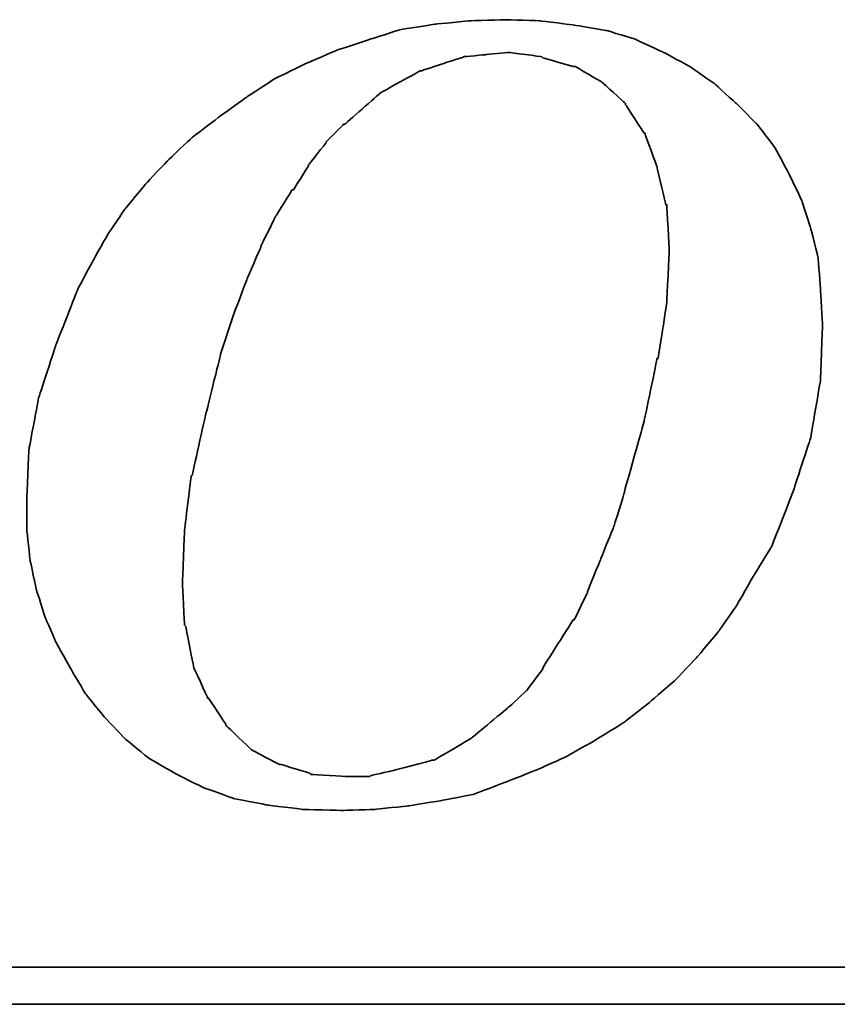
# Model space of a CAD drawing. Header units: millimetres. Extents: x 22 to 336, y 77 to 175.
# Tile 47 of 57: x 267.81 to 269.78, y 106.88 to 109.25. Entities that reach past the tile are written whole.
import ezdxf

# ---------------------------------------------------------------- set-up
doc = ezdxf.new("R2010")
doc.units = ezdxf.units.MM
doc.header["$LTSCALE"] = 0.15
doc.layers.add('DIM', color=4, linetype='CONTINUOUS')
doc.layers.add('layer 1', color=7, linetype='CONTINUOUS')

# ---------------------------------------------------------------- blocks, each defined once
blk = doc.blocks.new('TBI MOTION logo(完整正式版)')
at = {"layer": 'layer 1', "color": 22, "lineweight": 35}
for points, knots in [([(35.79625, -6.98375), (35.79625, -6.98375), (36.23125, -7.43875), (36.23125, -7.43875), (36.23125, -7.43875), (36.23125, -7.43875), (36.75625, -7.87125), (36.75625, -7.87125), (36.75625, -7.87125), (36.75625, -7.87125), (37.33125, -8.20375), (37.33125, -8.20375), (37.33125, -8.20375), (37.33125, -8.20375), (37.95625, -8.51875), (37.95625, -8.51875), (37.95625, -8.51875), (37.95625, -8.51875), (38.62625, -8.75875), (38.62625, -8.75875), (38.62625, -8.75875), (38.62625, -8.75875), (39.37125, -8.90375), (39.37125, -8.90375), (39.37125, -8.90375), (39.37125, -8.90375), (40.14125, -8.99875), (40.14125, -8.99875), (40.14125, -8.99875), (40.14125, -8.99875), (41.02625, -9.02375), (41.02625, -9.02375), (41.02625, -9.02375), (41.02625, -9.02375), (41.74625, -8.99875), (41.74625, -8.99875), (41.74625, -8.99875), (41.74625, -8.99875), (42.46625, -8.92375), (42.46625, -8.92375), (42.46625, -8.92375), (42.46625, -8.92375), (43.21125, -8.80625), (43.21125, -8.80625), (43.21125, -8.80625), (43.21125, -8.80625), (43.93125, -8.66375), (43.93125, -8.66375), (43.93125, -8.66375), (43.93125, -8.66375), (44.62625, -8.39875), (44.62625, -8.39875), (44.62625, -8.39875), (44.62625, -8.39875), (45.29625, -8.13375), (45.29625, -8.13375), (45.29625, -8.13375), (45.29625, -8.13375), (45.94625, -7.84375), (45.94625, -7.84375), (45.94625, -7.84375), (45.94625, -7.84375), (46.61625, -7.46375), (46.61625, -7.46375), (46.61625, -7.46375), (46.61625, -7.46375), (47.24125, -7.07875), (47.24125, -7.07875), (47.24125, -7.07875), (47.24125, -7.07875), (47.81625, -6.62375), (47.81625, -6.62375), (47.81625, -6.62375), (47.81625, -6.62375), (48.36875, -6.14375), (48.36875, -6.14375), (48.36875, -6.14375), (48.36875, -6.14375), (48.84625, -5.64125), (48.84625, -5.64125), (48.84625, -5.64125), (48.84625, -5.64125), (49.32625, -5.06375), (49.32625, -5.06375), (49.32625, -5.06375), (49.32625, -5.06375), (49.71125, -4.51374), (49.71125, -4.51374), (49.71125, -4.51374), (49.71125, -4.51374), (50.09625, -3.83874), (50.09625, -3.83874), (50.09625, -3.83874), (50.09625, -3.83874), (50.48125, -3.21374), (50.48125, -3.21374), (50.48125, -3.21374), (50.48125, -3.21374), (50.96125, -1.99125), (50.96125, -1.99125), (50.96125, -1.99125), (50.96125, -1.99125), (51.34375, -0.81875), (51.34375, -0.81875), (51.34375, -0.81875), (51.34375, -0.81875), (51.56125, 0.45624), (51.56125, 0.45624), (51.56125, 0.45624), (51.56125, 0.45624), (51.60625, 1.67624), (51.60625, 1.67624), (51.60625, 1.67624), (51.60625, 1.67624), (51.56125, 2.44625), (51.56125, 2.44625), (51.56125, 2.44625), (51.56125, 2.44625), (51.51125, 3.14125), (51.51125, 3.14125), (51.51125, 3.14125), (51.51125, 3.14125), (51.34375, 3.81125), (51.34375, 3.81125), (51.34375, 3.81125), (51.34375, 3.81125), (51.15125, 4.41125), (51.15125, 4.41125), (51.15125, 4.41125), (51.15125, 4.41125), (50.86125, 5.01125), (50.86125, 5.01125), (50.86125, 5.01125), (50.86125, 5.01125), (50.55125, 5.58875), (50.55125, 5.58875), (50.55125, 5.58875), (50.55125, 5.58875), (50.16625, 6.09125), (50.16625, 6.09125), (50.16625, 6.09125), (50.16625, 6.09125), (49.71125, 6.54875), (49.71125, 6.54875), (49.71125, 6.54875), (49.71125, 6.54875), (49.23125, 6.98125), (49.23125, 6.98125), (49.23125, 6.98125), (49.23125, 6.98125), (48.67875, 7.36625), (48.67875, 7.36625), (48.67875, 7.36625), (48.67875, 7.36625), (48.10375, 7.67625), (48.10375, 7.67625), (48.10375, 7.67625), (48.10375, 7.67625), (47.48125, 7.96375), (47.48125, 7.96375), (47.48125, 7.96375), (47.48125, 7.96375), (46.85625, 8.15625), (46.85625, 8.15625), (46.85625, 8.15625), (46.85625, 8.15625), (46.13625, 8.27624), (46.13625, 8.27624), (46.13625, 8.27624), (46.13625, 8.27624), (45.39125, 8.37125), (45.39125, 8.37125), (45.39125, 8.37125), (45.39125, 8.37125), (44.62625, 8.39624), (44.62625, 8.39624), (44.62625, 8.39624), (44.62625, 8.39624), (43.83625, 8.37125), (43.83625, 8.37125), (43.83625, 8.37125), (43.83625, 8.37125), (43.09125, 8.30125), (43.09125, 8.30125), (43.09125, 8.30125), (43.09125, 8.30125), (42.32125, 8.18125), (42.32125, 8.18125), (42.32125, 8.18125), (42.32125, 8.18125), (41.62875, 7.96375), (41.62875, 7.96375), (41.62875, 7.96375), (41.62875, 7.96375), (40.90625, 7.72625), (40.90625, 7.72625), (40.90625, 7.72625), (40.90625, 7.72625), (40.23624, 7.43625), (40.23624, 7.43625), (40.23624, 7.43625), (40.23624, 7.43625), (39.54124, 7.10125), (39.54124, 7.10125), (39.54124, 7.10125), (39.54124, 7.10125), (38.91625, 6.69125), (38.91625, 6.69125), (38.91625, 6.69125), (38.91625, 6.69125), (38.31625, 6.26125), (38.31625, 6.26125), (38.31625, 6.26125), (38.31625, 6.26125), (37.69125, 5.78125), (37.69125, 5.78125), (37.69125, 5.78125), (37.69125, 5.78125), (37.18625, 5.30125), (37.18625, 5.30125), (37.18625, 5.30125), (37.18625, 5.30125), (36.70625, 4.79624), (36.70625, 4.79624), (36.70625, 4.79624), (36.70625, 4.79624), (36.23125, 4.22125), (36.23125, 4.22125), (36.23125, 4.22125), (36.23125, 4.22125), (35.87124, 3.69375), (35.87124, 3.69375), (35.87124, 3.69375), (35.87124, 3.69375), (35.53125, 3.09125), (35.53125, 3.09125), (35.53125, 3.09125), (35.53125, 3.09125), (35.19875, 2.47125), (35.19875, 2.47125), (35.19875, 2.47125), (35.19875, 2.47125), (34.71625, 1.24625), (34.71625, 1.24625), (34.71625, 1.24625), (34.71625, 1.24625), (34.33125, 0.06874), (34.33125, 0.06874), (34.33125, 0.06874), (34.33125, 0.06874), (34.11625, -1.07875), (34.11625, -1.07875), (34.11625, -1.07875), (34.11625, -1.07875), (34.07125, -2.15875), (34.07125, -2.15875), (34.07125, -2.15875), (34.07125, -2.15875), (34.07125, -2.85375), (34.07125, -2.85375), (34.07125, -2.85375), (34.07125, -2.85375), (34.14125, -3.50375), (34.14125, -3.50375), (34.14125, -3.50375), (34.14125, -3.50375), (34.28625, -4.17375), (34.28625, -4.17375), (34.28625, -4.17375), (34.28625, -4.17375), (34.47625, -4.77624), (34.47625, -4.77624), (34.47625, -4.77624), (34.47625, -4.77624), (34.71625, -5.32625), (34.71625, -5.32625), (34.71625, -5.32625), (34.71625, -5.32625), (35.05375, -5.92875), (35.05375, -5.92875), (35.05375, -5.92875), (35.05375, -5.92875), (35.36375, -6.45375), (35.36375, -6.45375), (35.36375, -6.45375), (35.36375, -6.45375), (35.79625, -6.98375), (35.79625, -6.98375)], [0, 0, 0, 0, 0.01388889, 0.01388889, 0.01388889, 0.0138889, 0.02777778, 0.02777778, 0.02777778, 0.02777779, 0.04166667, 0.04166667, 0.04166667, 0.04166668, 0.05555556, 0.05555556, 0.05555556, 0.05555557, 0.06944444, 0.06944444, 0.06944444, 0.06944445, 0.08333333, 0.08333333, 0.08333333, 0.08333334, 0.09722222, 0.09722222, 0.09722222, 0.09722223, 0.11111111, 0.11111111, 0.11111111, 0.11111112, 0.125, 0.125, 0.125, 0.12500001, 0.13888889, 0.13888889, 0.13888889, 0.1388889, 0.15277778, 0.15277778, 0.15277778, 0.15277779, 0.16666667, 0.16666667, 0.16666667, 0.16666668, 0.18055556, 0.18055556, 0.18055556, 0.18055557, 0.19444444, 0.19444444, 0.19444444, 0.19444445, 0.20833333, 0.20833333, 0.20833333, 0.20833334, 0.22222222, 0.22222222, 0.22222222, 0.22222223, 0.23611111, 0.23611111, 0.23611111, 0.23611112, 0.25, 0.25, 0.25, 0.25000001, 0.26388889, 0.26388889, 0.26388889, 0.2638889, 0.27777778, 0.27777778, 0.27777778, 0.27777779, 0.29166667, 0.29166667, 0.29166667, 0.29166668, 0.30555556, 0.30555556, 0.30555556, 0.30555557, 0.31944444, 0.31944444, 0.31944444, 0.31944445, 0.33333333, 0.33333333, 0.33333333, 0.33333334, 0.34722222, 0.34722222, 0.34722222, 0.34722223, 0.36111111, 0.36111111, 0.36111111, 0.36111112, 0.375, 0.375, 0.375, 0.37500001, 0.38888889, 0.38888889, 0.38888889, 0.3888889, 0.40277778, 0.40277778, 0.40277778, 0.40277779, 0.41666667, 0.41666667, 0.41666667, 0.41666668, 0.43055556, 0.43055556, 0.43055556, 0.43055557, 0.44444444, 0.44444444, 0.44444444, 0.44444445, 0.45833333, 0.45833333, 0.45833333, 0.45833334, 0.47222222, 0.47222222, 0.47222222, 0.47222223, 0.48611111, 0.48611111, 0.48611111, 0.48611112, 0.5, 0.5, 0.5, 0.50000001, 0.51388889, 0.51388889, 0.51388889, 0.5138889, 0.52777778, 0.52777778, 0.52777778, 0.52777779, 0.54166667, 0.54166667, 0.54166667, 0.54166668, 0.55555556, 0.55555556, 0.55555556, 0.55555557, 0.56944444, 0.56944444, 0.56944444, 0.56944445, 0.58333333, 0.58333333, 0.58333333, 0.58333334, 0.59722222, 0.59722222, 0.59722222, 0.59722223, 0.61111111, 0.61111111, 0.61111111, 0.61111112, 0.625, 0.625, 0.625, 0.62500001, 0.63888889, 0.63888889, 0.63888889, 0.6388889, 0.65277778, 0.65277778, 0.65277778, 0.65277779, 0.66666667, 0.66666667, 0.66666667, 0.66666668, 0.68055556, 0.68055556, 0.68055556, 0.68055557, 0.69444444, 0.69444444, 0.69444444, 0.69444445, 0.70833333, 0.70833333, 0.70833333, 0.70833334, 0.72222222, 0.72222222, 0.72222222, 0.72222223, 0.73611111, 0.73611111, 0.73611111, 0.73611112, 0.75, 0.75, 0.75, 0.75000001, 0.76388889, 0.76388889, 0.76388889, 0.7638889, 0.77777778, 0.77777778, 0.77777778, 0.77777779, 0.79166667, 0.79166667, 0.79166667, 0.79166668, 0.80555556, 0.80555556, 0.80555556, 0.80555557, 0.81944444, 0.81944444, 0.81944444, 0.81944445, 0.83333333, 0.83333333, 0.83333333, 0.83333334, 0.84722222, 0.84722222, 0.84722222, 0.84722223, 0.86111111, 0.86111111, 0.86111111, 0.86111112, 0.875, 0.875, 0.875, 0.87500001, 0.88888889, 0.88888889, 0.88888889, 0.8888889, 0.90277778, 0.90277778, 0.90277778, 0.90277779, 0.91666667, 0.91666667, 0.91666667, 0.91666668, 0.93055556, 0.93055556, 0.93055556, 0.93055557, 0.94444444, 0.94444444, 0.94444444, 0.94444445, 0.95833333, 0.95833333, 0.95833333, 0.95833334, 0.97222222, 0.97222222, 0.97222222, 0.97222223, 0.98611111, 0.98611111, 0.98611111, 0.98611112, 1, 1, 1, 1]), ([(38.33875, 1.03124), (38.33875, 1.03124), (38.62625, 1.89625), (38.62625, 1.89625), (38.62625, 1.89625), (38.62625, 1.89625), (38.91625, 2.66375), (38.91625, 2.66375), (38.91625, 2.66375), (38.91625, 2.66375), (39.22625, 3.38125), (39.22625, 3.38125), (39.22625, 3.38125), (39.22625, 3.38125), (39.22625, 3.40624), (39.22625, 3.40624), (39.22625, 3.40624), (39.22625, 3.40624), (39.56124, 4.07624), (39.56124, 4.07624), (39.56124, 4.07624), (39.56124, 4.07624), (39.92125, 4.65125), (39.92125, 4.65125), (39.92125, 4.65125), (39.92125, 4.65125), (39.94625, 4.65125), (39.94625, 4.65125), (39.94625, 4.65125), (39.94625, 4.65125), (40.28125, 5.17875), (40.28125, 5.17875), (40.28125, 5.17875), (40.28125, 5.17875), (40.28125, 5.20375), (40.28125, 5.20375), (40.28125, 5.20375), (40.28125, 5.20375), (40.66875, 5.68625), (40.66875, 5.68625), (40.66875, 5.68625), (40.66875, 5.68625), (40.66875, 5.70625), (40.66875, 5.70625), (40.66875, 5.70625), (40.66875, 5.70625), (41.05124, 6.09125), (41.05124, 6.09125), (41.05124, 6.09125), (41.05124, 6.09125), (41.07625, 6.09125), (41.07625, 6.09125), (41.07625, 6.09125), (41.07625, 6.09125), (41.84125, 6.76625), (41.84125, 6.76625), (41.84125, 6.76625), (41.84125, 6.76625), (41.86625, 6.78625), (41.86625, 6.78625), (41.86625, 6.78625), (41.86625, 6.78625), (42.73125, 7.26624), (42.73125, 7.26624), (42.73125, 7.26624), (42.73125, 7.26624), (42.75625, 7.26624), (42.75625, 7.26624), (42.75625, 7.26624), (42.75625, 7.26624), (43.18625, 7.41125), (43.18625, 7.41125), (43.18625, 7.41125), (43.18625, 7.41125), (43.64125, 7.55625), (43.64125, 7.55625), (43.64125, 7.55625), (43.64125, 7.55625), (43.66625, 7.55625), (43.66625, 7.55625), (43.66625, 7.55625), (43.66625, 7.55625), (43.69125, 7.58124), (43.69125, 7.58124), (43.69125, 7.58124), (43.69125, 7.58124), (44.19125, 7.62625), (44.19125, 7.62625), (44.19125, 7.62625), (44.19125, 7.62625), (44.67125, 7.67625), (44.67125, 7.67625), (44.67125, 7.67625), (44.67125, 7.67625), (44.69625, 7.67625), (44.69625, 7.67625), (44.69625, 7.67625), (44.69625, 7.67625), (45.41875, 7.58124), (45.41875, 7.58124), (45.41875, 7.58124), (45.41875, 7.58124), (45.44125, 7.55625), (45.44125, 7.55625), (45.44125, 7.55625), (45.44125, 7.55625), (46.11125, 7.36625), (46.11125, 7.36625), (46.11125, 7.36625), (46.11125, 7.36625), (46.13625, 7.36625), (46.13625, 7.36625), (46.13625, 7.36625), (46.13625, 7.36625), (46.15875, 7.36625), (46.15875, 7.36625), (46.15875, 7.36625), (46.15875, 7.36625), (46.73625, 7.02624), (46.73625, 7.02624), (46.73625, 7.02624), (46.73625, 7.02624), (46.76125, 7.00624), (46.76125, 7.00624), (46.76125, 7.00624), (46.76125, 7.00624), (47.24125, 6.57124), (47.24125, 6.57124), (47.24125, 6.57124), (47.24125, 6.57124), (47.26625, 6.54875), (47.26625, 6.54875), (47.26625, 6.54875), (47.26625, 6.54875), (47.26625, 6.52375), (47.26625, 6.52375), (47.26625, 6.52375), (47.26625, 6.52375), (47.67375, 5.89875), (47.67375, 5.89875), (47.67375, 5.89875), (47.67375, 5.89875), (47.69625, 5.89875), (47.69625, 5.89875), (47.69625, 5.89875), (47.69625, 5.89875), (47.69625, 5.87625), (47.69625, 5.87625), (47.69625, 5.87625), (47.69625, 5.87625), (47.96125, 5.15625), (47.96125, 5.15625), (47.96125, 5.15625), (47.96125, 5.15625), (47.96125, 5.13125), (47.96125, 5.13125), (47.96125, 5.13125), (47.96125, 5.13125), (48.15125, 4.31875), (48.15125, 4.31875), (48.15125, 4.31875), (48.15125, 4.31875), (48.17625, 4.31875), (48.17625, 4.31875), (48.17625, 4.31875), (48.17625, 4.31875), (48.17625, 4.29125), (48.17625, 4.29125), (48.17625, 4.29125), (48.17625, 4.29125), (48.22625, 3.33125), (48.22625, 3.33125), (48.22625, 3.33125), (48.22625, 3.33125), (48.22625, 3.30875), (48.22625, 3.30875), (48.22625, 3.30875), (48.22625, 3.30875), (48.17625, 2.20624), (48.17625, 2.20624), (48.17625, 2.20624), (48.17625, 2.20624), (48.17625, 2.18124), (48.17625, 2.18124), (48.17625, 2.18124), (48.17625, 2.18124), (47.98375, 0.93624), (47.98375, 0.93624), (47.98375, 0.93624), (47.98375, 0.93624), (47.96125, 0.93624), (47.96125, 0.93624), (47.96125, 0.93624), (47.96125, 0.93624), (47.67375, -0.45874), (47.67375, -0.45874), (47.67375, -0.45874), (47.67375, -0.45874), (47.24125, -1.99125), (47.24125, -1.99125), (47.24125, -1.99125), (47.24125, -1.99125), (47.24125, -2.01874), (47.24125, -2.01874), (47.24125, -2.01874), (47.24125, -2.01874), (47.00125, -2.78375), (47.00125, -2.78375), (47.00125, -2.78375), (47.00125, -2.78375), (46.71125, -3.50375), (46.71125, -3.50375), (46.71125, -3.50375), (46.71125, -3.50375), (46.42625, -4.19875), (46.42625, -4.19875), (46.42625, -4.19875), (46.42625, -4.19875), (46.42625, -4.22375), (46.42625, -4.22375), (46.42625, -4.22375), (46.42625, -4.22375), (46.13625, -4.82374), (46.13625, -4.82374), (46.13625, -4.82374), (46.13625, -4.82374), (46.11125, -4.82374), (46.11125, -4.82374), (46.11125, -4.82374), (46.11125, -4.82374), (45.77625, -5.35125), (45.77625, -5.35125), (45.77625, -5.35125), (45.77625, -5.35125), (45.44125, -5.87875), (45.44125, -5.87875), (45.44125, -5.87875), (45.44125, -5.87875), (45.44125, -5.90375), (45.44125, -5.90375), (45.44125, -5.90375), (45.44125, -5.90375), (45.10625, -6.35875), (45.10625, -6.35875), (45.10625, -6.35875), (45.10625, -6.35875), (45.08125, -6.38375), (45.08125, -6.38375), (45.08125, -6.38375), (45.08125, -6.38375), (44.69625, -6.74375), (44.69625, -6.74375), (44.69625, -6.74375), (44.69625, -6.74375), (43.88375, -7.41625), (43.88375, -7.41625), (43.88375, -7.41625), (43.88375, -7.41625), (43.85625, -7.43875), (43.85625, -7.43875), (43.85625, -7.43875), (43.85625, -7.43875), (43.04125, -7.91875), (43.04125, -7.91875), (43.04125, -7.91875), (43.04125, -7.91875), (43.01625, -7.91875), (43.01625, -7.91875), (43.01625, -7.91875), (43.01625, -7.91875), (42.99625, -7.91875), (42.99625, -7.91875), (42.99625, -7.91875), (42.99625, -7.91875), (42.08125, -8.15875), (42.08125, -8.15875), (42.08125, -8.15875), (42.08125, -8.15875), (41.65125, -8.25625), (41.65125, -8.25625), (41.65125, -8.25625), (41.65125, -8.25625), (41.62875, -8.27875), (41.62875, -8.27875), (41.62875, -8.27875), (41.62875, -8.27875), (41.60125, -8.27875), (41.60125, -8.27875), (41.60125, -8.27875), (41.60125, -8.27875), (41.12125, -8.27875), (41.12125, -8.27875), (41.12125, -8.27875), (41.12125, -8.27875), (40.35624, -8.23125), (40.35624, -8.23125), (40.35624, -8.23125), (40.35624, -8.23125), (40.33125, -8.23125), (40.33125, -8.23125), (40.33125, -8.23125), (40.33125, -8.23125), (40.30625, -8.20375), (40.30625, -8.20375), (40.30625, -8.20375), (40.30625, -8.20375), (39.68375, -8.01375), (39.68375, -8.01375), (39.68375, -8.01375), (39.68375, -8.01375), (39.66124, -8.01375), (39.66124, -8.01375), (39.66124, -8.01375), (39.66124, -8.01375), (39.63625, -8.01375), (39.63625, -8.01375), (39.63625, -8.01375), (39.63625, -8.01375), (39.01125, -7.67875), (39.01125, -7.67875), (39.01125, -7.67875), (39.01125, -7.67875), (38.98875, -7.65375), (38.98875, -7.65375), (38.98875, -7.65375), (38.98875, -7.65375), (38.48625, -7.17375), (38.48625, -7.17375), (38.48625, -7.17375), (38.48625, -7.17375), (38.45875, -7.14875), (38.45875, -7.14875), (38.45875, -7.14875), (38.45875, -7.14875), (38.45875, -7.12875), (38.45875, -7.12875), (38.45875, -7.12875), (38.45875, -7.12875), (38.07625, -6.54875), (38.07625, -6.54875), (38.07625, -6.54875), (38.07625, -6.54875), (38.05125, -6.54875), (38.05125, -6.54875), (38.05125, -6.54875), (38.05125, -6.54875), (38.05125, -6.52875), (38.05125, -6.52875), (38.05125, -6.52875), (38.05125, -6.52875), (37.74125, -5.85375), (37.74125, -5.85375), (37.74125, -5.85375), (37.74125, -5.85375), (37.74125, -5.82875), (37.74125, -5.82875), (37.74125, -5.82875), (37.74125, -5.82875), (37.57375, -4.96875), (37.57375, -4.96875), (37.57375, -4.96875), (37.57375, -4.96875), (37.54625, -4.94375), (37.54625, -4.94375), (37.54625, -4.94375), (37.54625, -4.94375), (37.50125, -4.03375), (37.50125, -4.03375), (37.50125, -4.03375), (37.50125, -4.03375), (37.50125, -4.00875), (37.50125, -4.00875), (37.50125, -4.00875), (37.50125, -4.00875), (37.54625, -2.85375), (37.54625, -2.85375), (37.54625, -2.85375), (37.54625, -2.85375), (37.69125, -1.65875), (37.69125, -1.65875), (37.69125, -1.65875), (37.69125, -1.65875), (37.71624, -1.63375), (37.71624, -1.63375), (37.71624, -1.63375), (37.71624, -1.63375), (38.00375, -0.33875), (38.00375, -0.33875), (38.00375, -0.33875), (38.00375, -0.33875), (38.33875, 1.00624), (38.33875, 1.00624), (38.33875, 1.00624), (38.33875, 1.00624), (38.33875, 1.03124), (38.33875, 1.03124)], [0, 0, 0, 0, 0.01010101, 0.01010101, 0.01010101, 0.01010102, 0.02020202, 0.02020202, 0.02020202, 0.02020203, 0.03030303, 0.03030303, 0.03030303, 0.03030304, 0.04040404, 0.04040404, 0.04040404, 0.04040405, 0.05050505, 0.05050505, 0.05050505, 0.05050506, 0.06060606, 0.06060606, 0.06060606, 0.06060607, 0.07070707, 0.07070707, 0.07070707, 0.07070708, 0.08080808, 0.08080808, 0.08080808, 0.08080809, 0.09090909, 0.09090909, 0.09090909, 0.0909091, 0.1010101, 0.1010101, 0.1010101, 0.10101011, 0.11111111, 0.11111111, 0.11111111, 0.11111112, 0.12121212, 0.12121212, 0.12121212, 0.12121213, 0.13131313, 0.13131313, 0.13131313, 0.13131314, 0.14141414, 0.14141414, 0.14141414, 0.14141415, 0.15151515, 0.15151515, 0.15151515, 0.15151516, 0.16161616, 0.16161616, 0.16161616, 0.16161617, 0.17171717, 0.17171717, 0.17171717, 0.17171718, 0.18181818, 0.18181818, 0.18181818, 0.18181819, 0.19191919, 0.19191919, 0.19191919, 0.1919192, 0.2020202, 0.2020202, 0.2020202, 0.20202021, 0.21212121, 0.21212121, 0.21212121, 0.21212122, 0.22222222, 0.22222222, 0.22222222, 0.22222223, 0.23232323, 0.23232323, 0.23232323, 0.23232324, 0.24242424, 0.24242424, 0.24242424, 0.24242425, 0.25252525, 0.25252525, 0.25252525, 0.25252526, 0.26262626, 0.26262626, 0.26262626, 0.26262627, 0.27272727, 0.27272727, 0.27272727, 0.27272728, 0.28282828, 0.28282828, 0.28282828, 0.28282829, 0.29292929, 0.29292929, 0.29292929, 0.2929293, 0.3030303, 0.3030303, 0.3030303, 0.30303031, 0.31313131, 0.31313131, 0.31313131, 0.31313132, 0.32323232, 0.32323232, 0.32323232, 0.32323233, 0.33333333, 0.33333333, 0.33333333, 0.33333334, 0.34343434, 0.34343434, 0.34343434, 0.34343435, 0.35353535, 0.35353535, 0.35353535, 0.35353536, 0.36363636, 0.36363636, 0.36363636, 0.36363637, 0.37373737, 0.37373737, 0.37373737, 0.37373738, 0.38383838, 0.38383838, 0.38383838, 0.38383839, 0.39393939, 0.39393939, 0.39393939, 0.3939394, 0.4040404, 0.4040404, 0.4040404, 0.40404041, 0.41414141, 0.41414141, 0.41414141, 0.41414142, 0.42424242, 0.42424242, 0.42424242, 0.42424243, 0.43434343, 0.43434343, 0.43434343, 0.43434344, 0.44444444, 0.44444444, 0.44444444, 0.44444445, 0.45454545, 0.45454545, 0.45454545, 0.45454546, 0.46464646, 0.46464646, 0.46464646, 0.46464647, 0.47474747, 0.47474747, 0.47474747, 0.47474748, 0.48484848, 0.48484848, 0.48484848, 0.48484849, 0.49494949, 0.49494949, 0.49494949, 0.4949495, 0.50505051, 0.50505051, 0.50505051, 0.50505052, 0.51515152, 0.51515152, 0.51515152, 0.51515153, 0.52525253, 0.52525253, 0.52525253, 0.52525254, 0.53535354, 0.53535354, 0.53535354, 0.53535355, 0.54545455, 0.54545455, 0.54545455, 0.54545456, 0.55555556, 0.55555556, 0.55555556, 0.55555557, 0.56565657, 0.56565657, 0.56565657, 0.56565658, 0.57575758, 0.57575758, 0.57575758, 0.57575759, 0.58585859, 0.58585859, 0.58585859, 0.5858586, 0.5959596, 0.5959596, 0.5959596, 0.59595961, 0.60606061, 0.60606061, 0.60606061, 0.60606062, 0.61616162, 0.61616162, 0.61616162, 0.61616163, 0.62626263, 0.62626263, 0.62626263, 0.62626264, 0.63636364, 0.63636364, 0.63636364, 0.63636365, 0.64646465, 0.64646465, 0.64646465, 0.64646466, 0.65656566, 0.65656566, 0.65656566, 0.65656567, 0.66666667, 0.66666667, 0.66666667, 0.66666668, 0.67676768, 0.67676768, 0.67676768, 0.67676769, 0.68686869, 0.68686869, 0.68686869, 0.6868687, 0.6969697, 0.6969697, 0.6969697, 0.69696971, 0.70707071, 0.70707071, 0.70707071, 0.70707072, 0.71717172, 0.71717172, 0.71717172, 0.71717173, 0.72727273, 0.72727273, 0.72727273, 0.72727274, 0.73737374, 0.73737374, 0.73737374, 0.73737375, 0.74747475, 0.74747475, 0.74747475, 0.74747476, 0.75757576, 0.75757576, 0.75757576, 0.75757577, 0.76767677, 0.76767677, 0.76767677, 0.76767678, 0.77777778, 0.77777778, 0.77777778, 0.77777779, 0.78787879, 0.78787879, 0.78787879, 0.7878788, 0.7979798, 0.7979798, 0.7979798, 0.79797981, 0.80808081, 0.80808081, 0.80808081, 0.80808082, 0.81818182, 0.81818182, 0.81818182, 0.81818183, 0.82828283, 0.82828283, 0.82828283, 0.82828284, 0.83838384, 0.83838384, 0.83838384, 0.83838385, 0.84848485, 0.84848485, 0.84848485, 0.84848486, 0.85858586, 0.85858586, 0.85858586, 0.85858587, 0.86868687, 0.86868687, 0.86868687, 0.86868688, 0.87878788, 0.87878788, 0.87878788, 0.87878789, 0.88888889, 0.88888889, 0.88888889, 0.8888889, 0.8989899, 0.8989899, 0.8989899, 0.89898991, 0.90909091, 0.90909091, 0.90909091, 0.90909092, 0.91919192, 0.91919192, 0.91919192, 0.91919193, 0.92929293, 0.92929293, 0.92929293, 0.92929294, 0.93939394, 0.93939394, 0.93939394, 0.93939395, 0.94949495, 0.94949495, 0.94949495, 0.94949496, 0.95959596, 0.95959596, 0.95959596, 0.95959597, 0.96969697, 0.96969697, 0.96969697, 0.96969698, 0.97979798, 0.97979798, 0.97979798, 0.97979799, 0.98989899, 0.98989899, 0.98989899, 0.989899, 1, 1, 1, 1]), ([(75.90875, -9.47875), (75.90875, -9.47875), (75.90875, -12.28625), (75.90875, -12.28625), (75.90875, -12.28625), (75.90875, -12.28625), (75.90875, -12.47875), (75.90875, -12.47875), (75.90875, -12.47875), (75.90875, -12.47875), (75.71625, -12.47875), (75.71625, -12.47875), (75.71625, -12.47875), (75.71625, -12.47875), (-88.32875, -12.47875), (-88.32875, -12.47875), (-88.32875, -12.47875), (-88.32875, -12.47875), (-88.32875, -13.29375), (-88.32875, -13.29375), (-88.32875, -13.29375), (-88.32875, -13.29375), (82.89125, -13.29375), (82.89125, -13.29375), (82.89125, -13.29375), (82.89125, -13.29375), (75.90875, -9.47875), (75.90875, -9.47875)], [0, 0, 0, 0, 0.14285714, 0.14285714, 0.14285714, 0.14285715, 0.28571429, 0.28571429, 0.28571429, 0.2857143, 0.42857143, 0.42857143, 0.42857143, 0.42857144, 0.57142857, 0.57142857, 0.57142857, 0.57142858, 0.71428571, 0.71428571, 0.71428571, 0.71428572, 0.85714286, 0.85714286, 0.85714286, 0.85714287, 1, 1, 1, 1])]:
    blk.add_open_spline(points, degree=3, knots=knots, dxfattribs=at)

msp = doc.modelspace()

# ---------------------------------------------------------------- block references
at = {"layer": 'DIM', "color": 0, "xscale": 0.1094605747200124, "yscale": 0.1094605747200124, "zscale": 0.1094605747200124}
msp.add_blockref('TBI MOTION logo(完整正式版)', (264.0948, 108.3306), dxfattribs=at)

doc.saveas('drawing.dxf')
